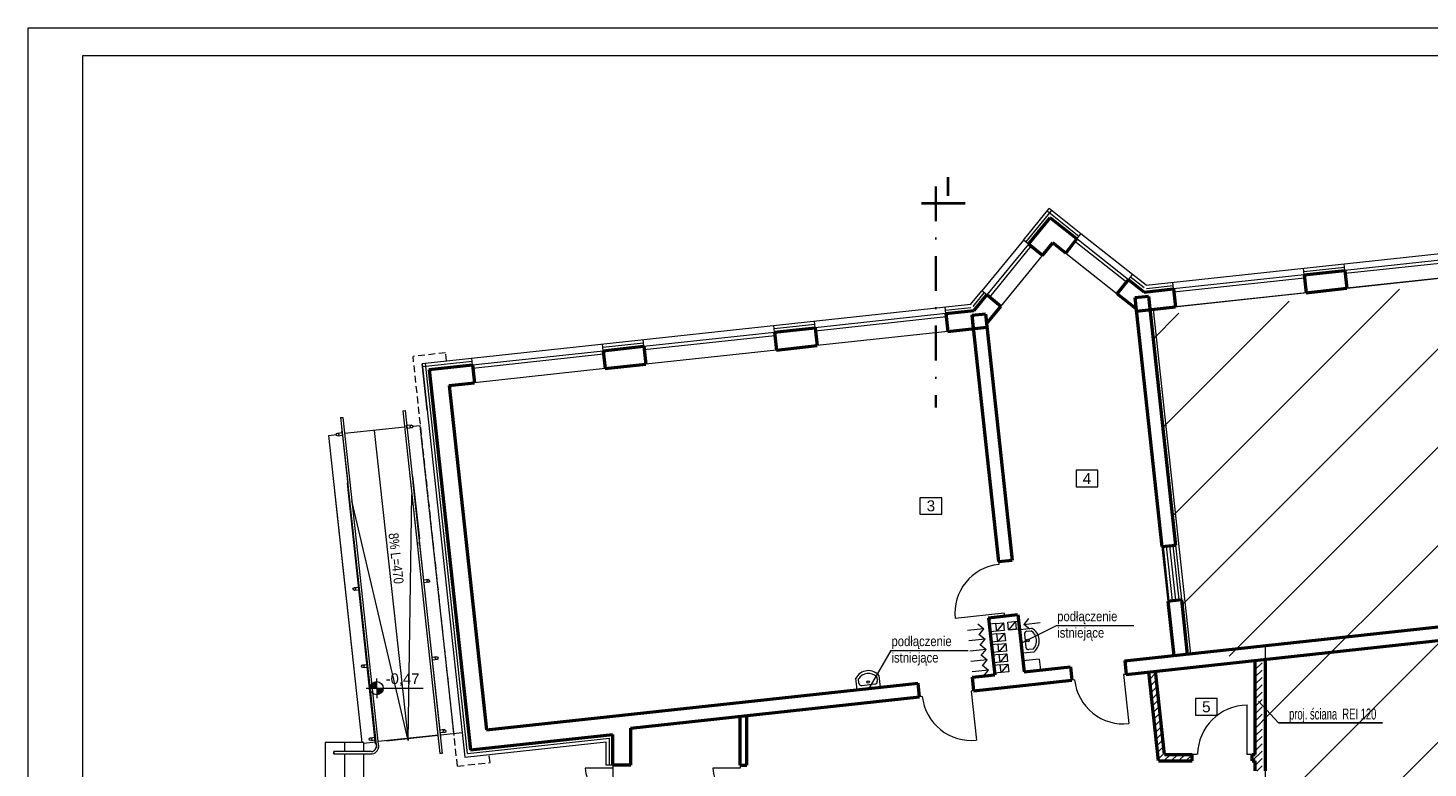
# Model space of a CAD drawing. Header units: millimetres. Extents: x 168402 to 202341, y 205146 to 229271.
# Tile 19 of 56: x 172587 to 175147, y 211894 to 213246. Entities that reach past the tile are written whole.
import ezdxf

# ---------------------------------------------------------------- set-up
doc = ezdxf.new("R2010")
doc.units = ezdxf.units.MM
for name, pattern in [('ACAD_ISO10W100', [18.5, 12, -3, 0.5, -3]), ('DASHDOT', [25.4, 12.7, -6.35, 0, -6.35]), ('DASHED', [19.05, 12.7, -6.35])]:
    doc.linetypes.add(name, pattern=pattern)
doc.layers.get('0').update_dxf_attribs({"lineweight": 0})
for name, color, linetype, lineweight in [('_IS_ks_opis', 154, 'Continuous', 13), ('kreskowanie', 9, 'Continuous', 5), ('linia - gruba - projektowana', 170, 'Continuous', 50), ('linia - kreskowanie', 9, 'Continuous', 5), ('linia - meble', 5, 'Continuous', 9), ('linia - rzut - gruba - istn.', 250, 'Continuous', 50), ('LINIA CIENKA', 7, 'Continuous', 13), ('LINIA KRESKOWANIE', 9, 'Continuous', 5), ('LINIA WYMIAROWANIE', 1, 'Continuous', 9), ('OPISY', 251, 'Continuous', 9), ('ściana_istniejąca', 7, 'Continuous', 35)]:
    doc.layers.add(name, color=color, linetype=linetype, lineweight=lineweight)
doc.layers.get('LINIA WYMIAROWANIE').off()
doc.styles.add('NewStyle1', font='arial.ttf')
doc.styles.add('simplex', font='arial.ttf')
doc.styles.get("Standard").update_dxf_attribs({"font": 'ARIALN.TTF', "width": 0.75})
doc.linetypes.add('GRADZINOWANIE', pattern='A,0.00254,-2.54,[134,ltypeshp.shx,S=2.54,R=0,X=-2.54,Y=0],-5.08,[134,ltypeshp.shx,S=2.54,R=180,X=2.54,Y=0],-2.54', length=10.16254)

# ---------------------------------------------------------------- blocks, each defined once
blk = doc.blocks.new('1')
at = {"layer": 'linia - meble'}
for p, q in [((196048.3, 221570.8), (196030.7, 221570.8)), ((196031.7, 221566.8), (196038.3, 221566.8)), ((196042.3, 221542.8), (196042.3, 221562.8)), ((196048.3, 221534.8), (196048.3, 221570.8)), ((196048.3, 221534.8), (196030.7, 221534.8)), ((196038.3, 221538.8), (196031.7, 221538.8))]:
    blk.add_line(p, q, dxfattribs=at)
blk.add_circle((196038.3, 221552.8), 2, dxfattribs=at)
for centre, radius, start, end in [((196042.7, 221552.8), 21.7, 123.855, 236.145), ((196043.5, 221552.8), 18.3, 130.1905, 229.8095), ((196038.8, 221563.3), 3.54, 351.8699, 98.1301), ((196038.8, 221542.3), 3.54, 261.8699, 8.1301)]:
    blk.add_arc(centre, radius, start, end, dxfattribs=at)
blk = doc.blocks.new('G$C2A3AD980')
at = {"layer": 'kreskowanie'}
h = blk.add_hatch(dxfattribs=at)
h.set_pattern_fill('ANSI31', color=252, scale=3)
h.set_pattern_definition([(45, (-194528.292, -220676.447), (-6.7351921, 6.7351921), [])])
h.paths.add_polyline_path([(1517.6, 1514.3), (1505.7, 1513), (1523.2, 1351), (1584.5, 1351), (1584.5, 1363), (1534, 1363)])
h.paths.add_polyline_path([(1700.5, 1363), (1694.5, 1363), (1694.5, 1351), (1700.5, 1351), (1700.5, 1332.4), (1712.5, 1332.4), (1712.5, 1333), (1712.5, 1535.4), (1700.5, 1534.1)])
h.paths.add_polyline_path([(1700.5, 1132.4), (1712.5, 1132.4), (1712.5, 1222.4), (1700.5, 1222.4)])
at = {"layer": 'linia - kreskowanie'}
h = blk.add_hatch(dxfattribs=at)
h.set_pattern_fill('ANSI31', color=252, scale=40)
h.set_pattern_definition([(45, (-137908.59, -188419.79), (-89.80256, 89.80256), [])])
h.paths.add_polyline_path([(4304.4, 1502.9), (4311.5, 1528.8), (4535.2, 1553.1), (4434.7, 2480.6), (1507.4, 2163.5), (1575.5, 1534.2), (1712.2, 1549), (1712.2, 1321.5), (1712.2, 1120.9), (1822, 1120.9), (1822, 462.9), (4539.8, 462.9), (4539.8, 1095.9), (4304.9, 1095.9)])
at = {"layer": 'OPISY'}
h = blk.add_hatch(color=252, dxfattribs=at)
edge = h.paths.add_edge_path()
edge.add_line((94.1, 1483.8), (94.1, 1495.8))
edge.add_arc((94.1, 1483.8), 12, 90, 180.1852)
edge.add_line((82.2, 1483.8), (94.1, 1483.8))
edge = h.paths.add_edge_path()
edge.add_arc((94.1, 1483.8), 12, 269.9669, 359.7486)
edge.add_line((106.1, 1483.8), (94.1, 1483.8))
edge.add_line((94.1, 1483.8), (94.1, 1471.9))
h = blk.add_hatch(color=252, dxfattribs=at)
h.paths.add_polyline_path([(94.1, 1483.8), (94.1, 1492.3, 0.414214), (85.6, 1483.8)])
h.paths.add_polyline_path([(94.1, 1475.3, 0.414214), (102.6, 1483.8), (94.1, 1483.8)])
at = {"layer": 'kreskowanie', "color": 252, "linetype": 'ACAD_ISO10W100', "lineweight": 40, "ltscale": 12}
blk.add_line((1089.7, 2370.1), (1169.7, 2370.1), dxfattribs=at)
at = {"layer": 'linia - gruba - projektowana', "color": 252}
for p, q in [((1285.5, 2295.2), (1325, 2343.5)), ((1374, 2304.8), (1325, 2343.5)), ((1353.6, 2278.9), (1374, 2304.8)), ((1311, 2274.3), (1285.5, 2295.2)), ((1311, 2274.3), (1330, 2297.5)), ((1353.6, 2278.9), (1330, 2297.5)), ((1447.7, 2204.5), (1468.2, 2230.4)), ((1497, 2207.7), (1468.2, 2230.4)), ((1789.5, 2239.4), (1864.1, 2247.4)), ((1789.5, 2239.4), (1793, 2206.6)), ((1864.1, 2247.4), (1867.6, 2214.6)), ((1186.2, 2174), (1209.4, 2202.4)), ((1234.9, 2181.5), (1209.4, 2202.4)), ((1482.4, 2177.1), (1447.7, 2204.5)), ((1497, 2207.7), (1550.9, 2213.5)), ((1550.9, 2213.5), (1554.4, 2180.7)), ((1793, 2206.6), (1867.6, 2214.6)), ((1208.8, 2149.6), (1234.9, 2181.5)), ((1480.2, 2197.8), (1505, 2200.5)), ((1480.2, 2197.8), (1529.5, 1742.5)), ((1482.9, 2173), (1554.4, 2180.7)), ((1505, 2200.5), (1554.3, 1745.2)), ((1134.3, 2168.4), (1186.2, 2174)), ((1134.3, 2168.4), (1137.9, 2135.6)), ((1181.9, 2165.5), (1206.8, 2168.2)), ((1181.9, 2165.5), (1184.6, 2140.7)), ((1181.9, 2165.5), (1230.7, 1715.1)), ((1206.8, 2168.2), (1255.5, 1717.8)), ((821.2, 2134.5), (895.7, 2142.6)), ((821.2, 2134.5), (824.7, 2101.7)), ((895.7, 2142.6), (899.3, 2109.8)), ((1137.9, 2135.6), (1209.5, 2143.4)), ((508, 2100.6), (582.6, 2108.6)), ((508, 2100.6), (511.5, 2067.8)), ((582.6, 2108.6), (586.1, 2075.8)), ((824.7, 2101.7), (899.3, 2109.8)), ((190.3, 2066.2), (269.4, 2074.7)), ((269.4, 2074.7), (272.9, 2041.9)), ((511.5, 2067.8), (586.1, 2075.8)), ((190.3, 2066.2), (265.6, 1371.2)), ((226.7, 2036.9), (272.9, 2041.9)), ((226.7, 2036.9), (294.9, 1407.6)), ((1529.5, 1742.5), (1554.3, 1745.2)), ((1230.7, 1715.1), (1255.5, 1717.8)), ((1540.3, 1643.1), (1565.1, 1645.8)), ((1540.3, 1643.1), (1551, 1543.6)), ((1565.1, 1645.8), (1575.9, 1546.3)), ((1212.6, 1612.6), (1266.3, 1618.4)), ((1212.6, 1612.6), (1223.9, 1508.2)), ((1266.3, 1618.4), (1277.6, 1514)), ((1461.5, 1534), (2370.7, 1632.4)), ((1464.2, 1509.1), (2373.4, 1607.6)), ((1277.6, 1514), (1362.1, 1523.2)), ((1362.1, 1523.2), (1364.8, 1498.3)), ((1461.5, 1534), (1464.2, 1509.1)), ((294.9, 1407.6), (1083.8, 1493)), ((1086.5, 1468.2), (1083.8, 1493)), ((1183.2, 1503.8), (1223.9, 1508.2)), ((1185.9, 1478.9), (1183.2, 1503.8)), ((1185.9, 1478.9), (1364.8, 1498.3)), ((558.5, 1411), (1086.5, 1468.2)), ((770.5, 1343), (770.5, 1434)), ((558.5, 1343), (558.5, 1411)), ((758.5, 1343), (758.5, 1432.7)), ((265.6, 1371.2), (525.5, 1399.4)), ((525.5, 1343), (525.5, 1399.4)), ((558.5, 1343), (525.5, 1343)), ((758.5, 1343), (770.5, 1343))]:
    blk.add_line(p, q, dxfattribs=at)
at = {"layer": 'linia - gruba - projektowana', "color": 252, "lineweight": -3, "ltscale": 1.2}
blk.add_line((15.8, 1368), (15.8, 1364), dxfattribs=at)
at = {"layer": 'linia - rzut - gruba - istn.', "color": 252, "ltscale": 1.2}
for p, q in [((1718.1, 1536.6), (1718, 1333)), ((1523.2, 1351), (1505.7, 1513.6)), ((1534, 1363), (1517.6, 1514.9)), ((1700, 1363), (1700, 1534.7)), ((1534, 1363), (1584.5, 1363)), ((1584.5, 1351), (1584.5, 1363)), ((1694.5, 1363), (1700, 1363)), ((1694.5, 1351), (1694.5, 1363)), ((1523.2, 1351), (1584.5, 1351)), ((1694.5, 1351), (1700, 1351)), ((1700, 1333), (1700, 1351))]:
    blk.add_line(p, q, dxfattribs=at)
at = {"layer": 'LINIA CIENKA', "color": 252}
for p, q in [((1500.6, 2220.1), (4475, 2542.3)), ((1276.2, 2302.8), (1323.2, 2360.2)), ((1381.5, 2314.2), (1323.2, 2360.2)), ((1374, 2304.8), (1381.5, 2314.2)), ((1468.2, 2230.4), (1374, 2304.8)), ((1475.6, 2239.8), (1381.5, 2314.2)), ((1276.2, 2302.8), (1200.1, 2210)), ((1285.5, 2295.2), (1209.4, 2202.4)), ((1290.1, 2291.4), (1214.1, 2198.6)), ((1285.5, 2295.2), (1276.2, 2302.8)), ((1353.6, 2278.9), (1447.7, 2204.5)), ((1464.5, 2225.7), (1370.3, 2300.1)), ((1234.9, 2181.5), (1311, 2274.3)), ((1864.1, 2247.4), (1862.8, 2259.5)), ((2102.7, 2273.3), (1864.1, 2247.4)), ((2103.3, 2267.3), (1864.7, 2241.5)), ((1468.2, 2230.4), (1475.6, 2239.8)), ((1500.6, 2220.1), (1475.6, 2239.8)), ((1789.5, 2239.4), (1550.9, 2213.5)), ((1790.1, 2233.4), (1551.5, 2207.6)), ((1789.5, 2239.4), (1788.2, 2251.4)), ((2106.2, 2240.5), (1867.6, 2214.6)), ((1179.8, 2185.1), (1200.1, 2210)), ((1209.4, 2202.4), (1200.1, 2210)), ((1502.9, 2220.5), (1502.9, 2220.4)), ((1550.9, 2213.5), (1549.6, 2225.5)), ((1793, 2206.6), (1554.4, 2180.7)), ((1179.8, 2185.1), (177.1, 2076.9)), ((1134.3, 2168.4), (1133, 2180.4)), ((895.7, 2142.6), (894.4, 2154.6)), ((1134.3, 2168.4), (895.7, 2142.6)), ((1135, 2162.4), (896.4, 2136.6)), ((582.6, 2108.6), (821.2, 2134.5)), ((583.2, 2102.7), (821.8, 2128.5)), ((821.2, 2134.5), (819.9, 2146.5)), ((1137.9, 2135.6), (899.3, 2109.8)), ((269.4, 2074.7), (508, 2100.6)), ((508, 2100.6), (506.7, 2112.6)), ((582.6, 2108.6), (581.3, 2120.7)), ((824.7, 2101.7), (586.1, 2075.8)), ((177.1, 2076.9), (255, 1358.1)), ((186.3, 1991.7), (177.1, 2076.9)), ((269.4, 2074.7), (268.1, 2086.7)), ((270, 2068.8), (508.6, 2094.6)), ((511.5, 2067.8), (272.9, 2041.9)), ((28.2, 1978.4), (32.4, 1978.8)), ((28.2, 1978.4), (41.1, 1859)), ((28.2, 1978.4), (93.6, 1374.6)), ((32.4, 1978.8), (97.7, 1375.4)), ((141.7, 1990.7), (145.9, 1991.1)), ((141.7, 1990.7), (207.2, 1386.2)), ((145.9, 1991.1), (213.8, 1364.8)), ((6.8, 1945.9), (20.2, 1947.3)), ((54.2, 1508.4), (6.8, 1945.9)), ((22.4, 1950), (31.2, 1950.9)), ((23, 1945), (31.7, 1946)), ((30.1, 1953.3), (30.4, 1950.9)), ((30.8, 1951.6), (30.8, 1951.6)), ((31.7, 1946), (31.2, 1950.9)), ((145.6, 1960.9), (35.6, 1949)), ((152, 1388.3), (90.2, 1954.9)), ((158.6, 1964.7), (148.9, 1963.7)), ((149.4, 1958.7), (148.9, 1963.7)), ((149.4, 1966.3), (149.7, 1963.8)), ((159.2, 1959.8), (149.4, 1958.7)), ((160.4, 1962.5), (173.8, 1964)), ((235.8, 1397.4), (173.7, 1964)), ((153.9, 1878.3), (209.6, 1364.3)), ((159.7, 1871.4), (172.1, 1757.1)), ((67.6, 1384.7), (17.8, 1843.8)), ((40.4, 1858.5), (52.8, 1744.2)), ((92, 1381.8), (41.7, 1846.4)), ((211.3, 1394.7), (161, 1859.3)), ((151.7, 1388.2), (48.9, 1826.1)), ((151.7, 1388.2), (158.3, 1838)), ((172.6, 1745.2), (172, 1750.1)), ((1529.5, 1742.5), (1540.3, 1643.1)), ((1531.5, 1742.7), (1542.2, 1643.3)), ((1537.4, 1743.6), (1548.2, 1644.1)), ((1549.3, 1744.9), (1560.1, 1645.4)), ((1554.3, 1745.4), (1554.9, 1740.4)), ((1554.3, 1745.4), (1565.1, 1646)), ((53.3, 1739.2), (59.6, 1681.3)), ((54.9, 1732.4), (54.3, 1737.4)), ((1230.7, 1715.1), (1231.2, 1710.2)), ((53, 1667.6), (61.8, 1668.6)), ((53.6, 1662.7), (62.3, 1663.6)), ((189.2, 1682.4), (179.5, 1681.3)), ((189.8, 1677.4), (180, 1676.4)), ((1564.5, 1650.9), (1565.1, 1646)), ((1565.1, 1646), (1565.1, 1645.8)), ((67.2, 1618.1), (66.7, 1623)), ((1240.9, 1620.7), (1151.4, 1611)), ((1240.9, 1620.7), (1241.5, 1615.7)), ((1241.5, 1615.7), (1241.5, 1615.5)), ((1204.1, 1592.6), (1174.3, 1589.3)), ((1193.1, 1601.4), (1204.1, 1592.6)), ((1195.2, 1581.6), (1204.1, 1592.6)), ((1225.9, 1602), (1213.9, 1600.7)), ((1227.4, 1588), (1215.4, 1586.8)), ((1239.8, 1603.5), (1227.4, 1588)), ((1247.7, 1604.3), (1267.6, 1606.5)), ((1261.6, 1605.8), (1249.2, 1590.4)), ((1249.2, 1590.4), (1269.1, 1592.6)), ((1285.8, 1611.5), (1276.9, 1600.5)), ((1276.9, 1600.5), (1306.8, 1603.7)), ((1288, 1591.6), (1276.9, 1600.5)), ((1206.2, 1573.7), (1176.3, 1570.5)), ((1195.1, 1582.5), (1206.2, 1573.7)), ((1197.2, 1563.7), (1208.2, 1554.8)), ((1197.3, 1562.7), (1206.2, 1573.7)), ((1227.9, 1583.1), (1216, 1581.8)), ((1229.4, 1569.2), (1217.5, 1567.9)), ((1229.9, 1564.2), (1218, 1562.9)), ((1241.8, 1584.6), (1229.4, 1569.2)), ((1243.9, 1565.7), (1231.5, 1550.3)), ((204.5, 1541.2), (194.8, 1540.1)), ((205.1, 1536.2), (195.3, 1535.2)), ((1208.2, 1554.8), (1178.4, 1551.6)), ((1210.3, 1535.9), (1180.4, 1532.7)), ((1199.2, 1544.8), (1210.3, 1535.9)), ((1199.3, 1543.8), (1208.2, 1554.8)), ((1201.4, 1524.9), (1210.3, 1535.9)), ((1231.5, 1550.3), (1219.5, 1549)), ((1232, 1545.3), (1220.1, 1544)), ((1245.9, 1546.8), (1233.5, 1531.4)), ((1305.3, 1537.1), (1275.5, 1533.9)), ((1305.3, 1537.1), (1307.4, 1517.3)), ((68.3, 1526.5), (77.1, 1527.4)), ((68.9, 1521.5), (77.6, 1522.4)), ((1212.3, 1517), (1182.5, 1513.8)), ((1201.3, 1525.9), (1212.3, 1517)), ((1203.4, 1506), (1212.3, 1517)), ((1233.5, 1531.4), (1221.6, 1530.1)), ((1234, 1526.4), (1222.1, 1525.1)), ((1235.5, 1512.5), (1223.6, 1511.2)), ((1248, 1527.9), (1235.5, 1512.5)), ((79.6, 1503.7), (79.1, 1508.7)), ((1369.8, 1498.9), (1364.8, 1498.3)), ((1464.2, 1509.1), (1459.3, 1508.6)), ((1463.4, 1509), (1459.3, 1508.6)), ((1459.3, 1508.6), (1469, 1419.1)), ((1091.5, 1468.7), (1086.5, 1468.2)), ((1185.9, 1478.9), (1180.9, 1478.4)), ((1185.1, 1478.9), (1180.9, 1478.4)), ((1180.9, 1478.4), (1190.6, 1388.9)), ((1685, 1363), (1685, 1453.6)), ((218.9, 1408.1), (209.2, 1407)), ((0, 1384.7), (0, 1109.7)), ((70, 1384.7), (0, 1384.7)), ((35, 1384.7), (35, 1368)), ((70, 1383.3), (92.8, 1385.8)), ((70, 1384.7), (70, 1368)), ((82.7, 1393.3), (91.5, 1394.3)), ((83.3, 1388.4), (92, 1389.3)), ((207, 1398.2), (97, 1386.2)), ((111.9, 1387.9), (206.4, 1398.1)), ((219.5, 1403.1), (209.7, 1402.1)), ((211.3, 1398.6), (250.1, 1402.8)), ((255, 1358), (513.5, 1386)), ((513.5, 1343), (513.5, 1386)), ((1.6, 1375.9), (1.6, 1376)), ((84.8, 1368), (15.8, 1368)), ((15.8, 1364), (86, 1364)), ((35, 1364), (35, 1127.2)), ((70, 1364), (70, 1127.2)), ((213.8, 1364.8), (209.6, 1364.3)), ((1594, 1363), (1584.5, 1363)), ((1694.5, 1363), (1684.5, 1363)), ((1694.5, 1363), (1684.5, 1363)), ((525.5, 1338), (475.5, 1338)), ((525.5, 1343), (513.5, 1343)), ((525.5, 1343), (525.5, 1183)), ((525.5, 1343), (525.5, 1338)), ((758.5, 1338), (708.5, 1338)), ((758.5, 1343), (758.5, 1338))]:
    blk.add_line(p, q, dxfattribs=at)
at = {"layer": 'LINIA CIENKA', "color": 252, "linetype": 'DASHED'}
for p, q in [((220.2, 2096.7), (160.6, 2090.2)), ((241.7, 1341.5), (160.6, 2090.2)), ((221.8, 2081.8), (220.2, 2096.7)), ((301.3, 1347.9), (299.7, 1362.8)), ((241.7, 1341.5), (301.3, 1347.9))]:
    blk.add_line(p, q, dxfattribs=at)
at = {"layer": 'LINIA CIENKA', "color": 252}
blk.add_lwpolyline([(4447.5, 2493.5), (1513.2, 2175.7), (1581.4, 1546.3), (1718.1, 1561.1), (1718, 1333.6), (1718, 1333.6), (1718, 1133), (1827.5, 1133), (1827.5, 475), (4545.6, 475), (4545.6, 1108), (4310.7, 1108), (4310.6, 1231.2)], dxfattribs=at)
for points in [[(1225.9, 1602), (1239.8, 1603.5), (1241.3, 1589.6), (1227.4, 1588)], [(1247.7, 1604.3), (1261.6, 1605.8), (1263.1, 1591.9), (1249.2, 1590.4)], [(1227.9, 1583.1), (1241.8, 1584.6), (1243.3, 1570.7), (1229.4, 1569.2)], [(1229.9, 1564.2), (1243.9, 1565.7), (1245.4, 1551.8), (1231.5, 1550.3)], [(1232, 1545.3), (1245.9, 1546.8), (1247.4, 1532.9), (1233.5, 1531.4)], [(1234, 1526.4), (1248, 1527.9), (1249.5, 1514), (1235.5, 1512.5)]]:
    blk.add_lwpolyline(points, close=True, dxfattribs=at)
for centre in [(22.7, 1947.5), (157.9, 1962.2), (53.3, 1665.1), (188.5, 1679.8), (203.8, 1538.6), (68.6, 1524), (218.2, 1405.5), (83, 1390.8)]:
    blk.add_circle(centre, 2.5, dxfattribs=at)
for centre, radius, start, end in [((1240.9, 1620.7), 90, 96.182, 186.182), ((1459.3, 1508.6), 90, 186.182, 276.182), ((1180.9, 1478.4), 90, 186.182, 276.182), ((1686.4, 1361.1), 91.9, 90.8731, 178.8006), ((83.6, 1378), 10, 276.2569, 6.2569), ((83.8, 1377.9), 14.1, 278.7794, 6.4866), ((525.5, 1338), 50, 180, 270), ((758.5, 1338), 50, 180, 270)]:
    blk.add_arc(centre, radius, start, end, dxfattribs=at)
at = {"layer": 'LINIA KRESKOWANIE', "color": 252, "linetype": 'GRADZINOWANIE', "ltscale": 0.6}
for p, q in [((1280.8, 2299), (1327.8, 2356.4)), ((1377.7, 2309.5), (1319.5, 2355.5)), ((1788.8, 2245.3), (1863.4, 2253.4)), ((1496.8, 2215.4), (1471.9, 2235.1)), ((1184.4, 2181.3), (1204.7, 2206.2)), ((1501.2, 2214.2), (1550.2, 2219.5)), ((1180.4, 2179.2), (1133.7, 2174.1)), ((895.1, 2148.4), (820.5, 2140.3)), ((581.9, 2114.6), (507.3, 2106.5)), ((268.7, 2080.8), (177.8, 2071)), ((260.3, 1364.6), (183.1, 2077.6)), ((1543.4, 1744.3), (1554.1, 1644.9)), ((260.3, 1364.6), (519.5, 1392.7)), ((519.5, 1343), (519.5, 1392.7))]:
    blk.add_line(p, q, dxfattribs=at)
at = {"layer": 'OPISY', "color": 252}
for p, q in [((94.1, 1483.8), (94.1, 1501.8)), ((94.1, 1483.8), (94.1, 1496.5)), ((75.1, 1483.8), (178.9, 1483.7)), ((94.1, 1483.8), (94.1, 1471)), ((94.1, 1483.8), (94.1, 1465.8))]:
    blk.add_line(p, q, dxfattribs=at)
at = {"layer": 'OPISY', "color": 252, "lineweight": -3, "ltscale": 4}
for p, q in [((1705.7, 1460.1), (1742.4, 1420.8)), ((1742.4, 1420.8), (1932.6, 1420.8))]:
    blk.add_line(p, q, dxfattribs=at)
at = {"layer": 'OPISY', "color": 252}
for points in [[(1372.5, 1882), (1372.5, 1852), (1412.5, 1852), (1412.5, 1882)], [(1087.2, 1832), (1087.2, 1802), (1127.2, 1802), (1127.2, 1832)], [(1590.6, 1464.8), (1590.6, 1434.8), (1630.6, 1434.8), (1630.6, 1464.8)]]:
    blk.add_lwpolyline(points, close=True, dxfattribs=at)
blk.add_circle((94.1, 1483.8), 12, dxfattribs=at)
at = {"layer": 'ściana_istniejąca', "color": 252, "linetype": 'DASHDOT', "ltscale": 5}
blk.add_line((1115.9, 2400.6), (1115.9, 1996.9), dxfattribs=at)
at = {"layer": 'LINIA WYMIAROWANIE', "color": 252, "lineweight": -3, "xscale": 1.2, "yscale": 1.2, "zscale": 1.2}
for p, rotation in [((206532.3, 291221.4), 186.1820173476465), ((-288658, 206743), 276.1820173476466)]:
    blk.add_blockref('1', p, dxfattribs=dict(at, rotation=rotation))
at = {"layer": 'kreskowanie', "color": 252, "linetype": 'ACAD_ISO10W100', "lineweight": 40, "ltscale": 12, "style": 'simplex'}
blk.add_text('I', height=35, dxfattribs=at).set_placement((1131.5, 2383))
at = {"layer": 'LINIA CIENKA', "color": 252}
blk.add_text('8%%% L=470 ', height=18, rotation=276.182, dxfattribs=at).set_placement((115.7, 1766.5))
at = {"layer": 'OPISY', "color": 252, "style": 'simplex'}
for s, insert, char_height, width, attachment_point in [('4', (1392.5, 1867), 20, 40, 5), ('3', (1107.2, 1817), 20, 40, 5), ('-0,47', (110.4, 1510.9), 19.5, 125.07, 1), ('5', (1610.6, 1449.8), 20, 40, 5)]:
    blk.add_mtext(s, dxfattribs=dict(at, insert=insert, char_height=char_height, width=width, attachment_point=attachment_point))
at = {"layer": 'OPISY', "color": 252, "insert": (1741.9, 1446.7), "char_height": 20, "width": 345.782, "attachment_point": 1}
blk.add_mtext('\\pxi-3,l4,t4;proj. ściana  REI 120', dxfattribs=at)

msp = doc.modelspace()

# ---------------------------------------------------------------- linework, layer by layer
at = {"color": 0}
for points in [[(172587.5, 213246.5), (176787.5, 213246.5), (176787.5, 210276.5), (172587.5, 210276.5)], [(172687.5, 213196.5), (176737.5, 213196.5), (176737.5, 210326.5), (172687.5, 210326.5)]]:
    msp.add_lwpolyline(points, close=True, dxfattribs=at)

# ---------------------------------------------------------------- next in the draw order: block references
at = {"ltscale": 4}
msp.add_blockref('G$C2A3AD980', (173130.7, 210556.2), dxfattribs=at)

# ---------------------------------------------------------------- next in the draw order: linework, layer by layer
at = {"layer": '_IS_ks_opis', "color": 0}
for p, q in [((174467.6, 212154.6), (174608.9, 212154.6)), ((174164.6, 212109), (174306, 212109))]:
    msp.add_line(p, q, dxfattribs=at)
for points in [[(174402.7, 212122.5), (174467.6, 212154.6)], [(174164.6, 212109), (174124.4, 212039.5)]]:
    msp.add_lwpolyline(points, dxfattribs=at)

# ---------------------------------------------------------------- next in the draw order: texts
at = {"layer": '_IS_ks_opis', "color": 0, "char_height": 18, "width": 117.087, "attachment_point": 4, "style": 'NewStyle1'}
for insert in [(174468.7, 212153.7), (174165.8, 212108.2)]:
    msp.add_mtext('{\\fArial Narrow|b0|i0|c238|p34;podłączenie istniejące}', dxfattribs=dict(at, insert=insert))

doc.saveas('drawing.dxf')
